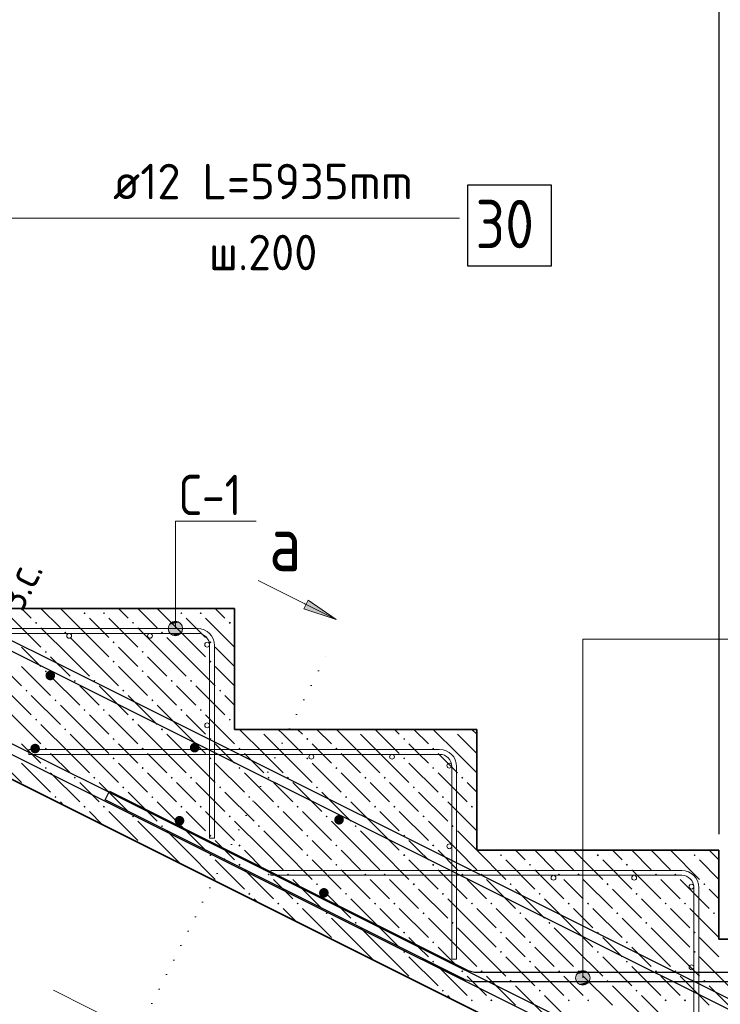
# Model space of a CAD drawing. Header units: millimetres. Extents: x 0 to 21005, y -5 to 14850.
# Tile 20 of 23: x 12452 to 14622, y 9108 to 12160. Entities that reach past the tile are written whole.
import ezdxf

# ---------------------------------------------------------------- set-up
doc = ezdxf.new("R2010")
doc.units = ezdxf.units.MM
doc.linetypes.add('______9', pattern=[50, 0, -50])
doc.layers.add('ЖБ Лестница', color=7, linetype='Continuous', lineweight=25, true_color=0xe0e0ff)
for name, color, linetype, lineweight in [('Обрамление П-обр. равн.', 7, 'Continuous', 25), ('Обрамление проемов стержнями', 7, 'Continuous', 25), ('Общий01', 7, 'Continuous', 13), ('Позиционная метка линия выноска', 7, 'Continuous', 13), ('Размерная линия_ общее', 7, 'Continuous', 13), ('Текст_ общее', 7, 'Continuous', 25), ('Фоновоя арматура Х1', 7, 'Continuous', 25)]:
    doc.layers.add(name, color=color, linetype=linetype, lineweight=lineweight)
doc.styles.add('ISOCPEUR', font='txt')

msp = doc.modelspace()

# ---------------------------------------------------------------- hatches: boundary and pattern name
at = {"layer": 'ЖБ Лестница', "linetype": 'Continuous', "lineweight": 18, "transparency": 33554687}
for points in [[(12649.2, 10320.3), (12652.5, 10323.6), (12655.8, 10320.3), (12652.5, 10317.1)], [(12709.3, 10320.3), (12712.5, 10323.6), (12715.8, 10320.3), (12712.5, 10317.1)], [(12949.2, 10320.3), (12952.5, 10323.6), (12955.8, 10320.3), (12952.5, 10317.1)], [(13009.3, 10320.3), (13012.5, 10323.6), (13015.8, 10320.3), (13012.5, 10317.1)], [(12499.2, 10290.3), (12502.5, 10293.6), (12505.8, 10290.3), (12502.5, 10287.1)], [(12799.2, 10290.3), (12802.5, 10293.6), (12805.8, 10290.3), (12802.5, 10287.1)], [(13099.2, 10290.3), (13102.5, 10293.6), (13105.8, 10290.3), (13102.5, 10287.1)], [(12589.2, 10260.3), (12592.5, 10263.6), (12595.8, 10260.3), (12592.5, 10257.1)], [(12889.2, 10260.3), (12892.5, 10263.6), (12895.8, 10260.3), (12892.5, 10257.1)], [(12739.2, 10230.3), (12742.5, 10233.6), (12745.8, 10230.3), (12742.5, 10227.1)], [(13039.2, 10230.3), (13042.5, 10233.6), (13045.8, 10230.3), (13042.5, 10227.1)], [(12529.3, 10200.3), (12532.5, 10203.6), (12535.8, 10200.3), (12532.5, 10197.1)], [(12829.3, 10200.3), (12832.5, 10203.6), (12835.8, 10200.3), (12832.5, 10197.1)], [(12739.2, 10170.3), (12742.5, 10173.6), (12745.8, 10170.3), (12742.5, 10167.1)], [(13039.2, 10170.3), (13042.5, 10173.6), (13045.8, 10170.3), (13042.5, 10167.1)], [(12529.3, 10140.3), (12532.5, 10143.6), (12535.8, 10140.3), (12532.5, 10137.1)], [(12829.3, 10140.3), (12832.5, 10143.6), (12835.8, 10140.3), (12832.5, 10137.1)], [(12619.3, 10110.3), (12622.5, 10113.6), (12625.8, 10110.3), (12622.5, 10107.1)], [(12679.3, 10110.3), (12682.5, 10113.6), (12685.8, 10110.3), (12682.5, 10107.1)], [(12919.3, 10110.3), (12922.5, 10113.6), (12925.8, 10110.3), (12922.5, 10107.1)], [(12979.3, 10110.3), (12982.5, 10113.6), (12985.8, 10110.3), (12982.5, 10107.1)], [(12469.3, 10080.3), (12472.5, 10083.6), (12475.8, 10080.3), (12472.5, 10077.1)], [(12769.3, 10080.3), (12772.5, 10083.6), (12775.8, 10080.3), (12772.5, 10077.1)], [(13069.3, 10080.3), (13072.5, 10083.6), (13075.8, 10080.3), (13072.5, 10077.1)], [(12559.3, 10050.3), (12562.5, 10053.6), (12565.8, 10050.3), (12562.5, 10047.1)], [(12859.3, 10050.3), (12862.5, 10053.6), (12865.8, 10050.3), (12862.5, 10047.1)], [(12649.2, 10020.3), (12652.5, 10023.6), (12655.8, 10020.3), (12652.5, 10017.1)], [(12709.3, 10020.3), (12712.5, 10023.6), (12715.8, 10020.3), (12712.5, 10017.1)], [(12949.2, 10020.3), (12952.5, 10023.6), (12955.8, 10020.3), (12952.5, 10017.1)], [(13009.3, 10020.3), (13012.5, 10023.6), (13015.8, 10020.3), (13012.5, 10017.1)], [(12499.2, 9990.3), (12502.5, 9993.6), (12505.8, 9990.3), (12502.5, 9987.1)], [(12799.2, 9990.3), (12802.5, 9993.6), (12805.8, 9990.3), (12802.5, 9987.1)], [(13099.2, 9990.3), (13102.5, 9993.6), (13105.8, 9990.3), (13102.5, 9987.1)], [(12589.2, 9960.3), (12592.5, 9963.6), (12595.8, 9960.3), (12592.5, 9957.1)], [(12889.2, 9960.3), (12892.5, 9963.6), (12895.8, 9960.3), (12892.5, 9957.1)], [(13189.2, 9960.3), (13195.8, 9960.3), (13192.5, 9957.1)], [(13489.2, 9960.3), (13495.8, 9960.3), (13492.5, 9957.1)], [(13789.2, 9960.3), (13795.8, 9960.3), (13792.5, 9957.1)], [(12739.2, 9930.3), (12742.5, 9933.6), (12745.8, 9930.3), (12742.5, 9927.1)], [(13039.2, 9930.3), (13042.5, 9933.6), (13045.8, 9930.3), (13042.5, 9927.1)], [(13339.2, 9930.3), (13342.5, 9933.6), (13345.8, 9930.3), (13342.5, 9927.1)], [(13639.2, 9930.3), (13642.5, 9933.6), (13645.8, 9930.3), (13642.5, 9927.1)], [(12529.3, 9900.3), (12532.5, 9903.6), (12535.8, 9900.3), (12532.5, 9897.1)], [(12829.3, 9900.3), (12832.5, 9903.6), (12835.8, 9900.3), (12832.5, 9897.1)], [(13129.3, 9900.3), (13132.5, 9903.6), (13135.8, 9900.3), (13132.5, 9897.1)], [(13429.3, 9900.3), (13432.5, 9903.6), (13435.8, 9900.3), (13432.5, 9897.1)], [(13729.2, 9900.3), (13732.5, 9903.6), (13735.8, 9900.3), (13732.5, 9897.1)], [(12739.2, 9870.3), (12742.5, 9873.6), (12745.8, 9870.3), (12742.5, 9867.1)], [(13039.2, 9870.3), (13042.5, 9873.6), (13045.8, 9870.3), (13042.5, 9867.1)], [(13339.2, 9870.3), (13342.5, 9873.6), (13345.8, 9870.3), (13342.5, 9867.1)], [(13639.2, 9870.3), (13642.5, 9873.6), (13645.8, 9870.3), (13642.5, 9867.1)], [(12529.3, 9840.3), (12532.5, 9843.6), (12535.8, 9840.3), (12532.5, 9837.1)], [(12829.3, 9840.3), (12832.5, 9843.6), (12835.8, 9840.3), (12832.5, 9837.1)], [(13129.3, 9840.3), (13132.5, 9843.6), (13135.8, 9840.3), (13132.5, 9837.1)], [(13429.3, 9840.3), (13432.5, 9843.6), (13435.8, 9840.3), (13432.5, 9837.1)], [(13729.2, 9840.3), (13732.5, 9843.6), (13735.8, 9840.3), (13732.5, 9837.1)], [(12619.3, 9810.3), (12622.5, 9813.6), (12625.8, 9810.3), (12622.5, 9807.1)], [(12679.3, 9810.3), (12682.5, 9813.6), (12685.8, 9810.3), (12682.5, 9807.1)], [(12919.3, 9810.3), (12922.5, 9813.6), (12925.8, 9810.3), (12922.5, 9807.1)], [(12979.3, 9810.3), (12982.5, 9813.6), (12985.8, 9810.3), (12982.5, 9807.1)], [(13219.3, 9810.3), (13222.5, 9813.6), (13225.8, 9810.3), (13222.5, 9807.1)], [(13279.3, 9810.3), (13282.5, 9813.6), (13285.8, 9810.3), (13282.5, 9807.1)], [(13519.3, 9810.3), (13522.5, 9813.6), (13525.8, 9810.3), (13522.5, 9807.1)], [(13579.2, 9810.3), (13582.5, 9813.6), (13585.8, 9810.3), (13582.5, 9807.1)], [(13819.3, 9810.3), (13822.5, 9813.6), (13825.8, 9810.3), (13822.5, 9807.1)], [(12472, 9783.1), (12472.5, 9783.6), (12474, 9782.1)], [(12769.3, 9780.3), (12772.5, 9783.6), (12775.8, 9780.3), (12772.5, 9777.1)], [(13069.3, 9780.3), (13072.5, 9783.6), (13075.8, 9780.3), (13072.5, 9777.1)], [(13369.3, 9780.3), (13372.5, 9783.6), (13375.8, 9780.3), (13372.5, 9777.1)], [(13669.3, 9780.3), (13672.5, 9783.6), (13675.8, 9780.3), (13672.5, 9777.1)], [(12559.3, 9750.3), (12562.5, 9753.6), (12565.8, 9750.3), (12562.5, 9747.1)], [(12859.3, 9750.3), (12862.5, 9753.6), (12865.8, 9750.3), (12862.5, 9747.1)], [(13159.3, 9750.3), (13162.5, 9753.6), (13165.8, 9750.3), (13162.5, 9747.1)], [(13459.3, 9750.3), (13462.5, 9753.6), (13465.8, 9750.3), (13462.5, 9747.1)], [(13759.3, 9750.3), (13762.5, 9753.6), (13765.8, 9750.3), (13762.5, 9747.1)], [(12649.2, 9720.3), (12652.5, 9723.6), (12655.8, 9720.3), (12652.5, 9717.1)], [(12709.3, 9720.3), (12712.5, 9723.6), (12715.8, 9720.3), (12712.5, 9717.1)], [(12949.2, 9720.3), (12952.5, 9723.6), (12955.8, 9720.3), (12952.5, 9717.1)], [(13009.3, 9720.3), (13012.5, 9723.6), (13015.8, 9720.3), (13012.5, 9717.1)], [(13249.2, 9720.3), (13252.5, 9723.6), (13255.8, 9720.3), (13252.5, 9717.1)], [(13309.3, 9720.3), (13312.5, 9723.6), (13315.8, 9720.3), (13312.5, 9717.1)], [(13549.2, 9720.3), (13552.5, 9723.6), (13555.8, 9720.3), (13552.5, 9717.1)], [(13609.3, 9720.3), (13612.5, 9723.6), (13615.8, 9720.3), (13612.5, 9717.1)], [(13849.2, 9720.3), (13852.5, 9723.6), (13855.8, 9720.3), (13852.5, 9717.1)], [(12799.2, 9690.3), (12802.5, 9693.6), (12805.8, 9690.3), (12802.5, 9687.1)], [(13099.2, 9690.3), (13102.5, 9693.6), (13105.8, 9690.3), (13102.5, 9687.1)], [(13399.2, 9690.3), (13402.5, 9693.6), (13405.8, 9690.3), (13402.5, 9687.1)], [(13699.2, 9690.3), (13702.5, 9693.6), (13705.8, 9690.3), (13702.5, 9687.1)], [(12889.2, 9660.3), (12892.5, 9663.6), (12895.8, 9660.3), (12892.5, 9657.1)], [(13189.2, 9660.3), (13192.5, 9663.6), (13195.8, 9660.3), (13192.5, 9657.1)], [(13489.2, 9660.3), (13492.5, 9663.6), (13495.8, 9660.3), (13492.5, 9657.1)], [(13789.2, 9660.3), (13792.5, 9663.6), (13795.8, 9660.3), (13792.5, 9657.1)], [(13039.2, 9630.3), (13042.5, 9633.6), (13045.8, 9630.3), (13042.5, 9627.1)], [(13339.2, 9630.3), (13342.5, 9633.6), (13345.8, 9630.3), (13342.5, 9627.1)], [(13639.2, 9630.3), (13642.5, 9633.6), (13645.8, 9630.3), (13642.5, 9627.1)], [(12832, 9603.1), (12832.5, 9603.6), (12834, 9602.1)], [(13129.3, 9600.3), (13132.5, 9603.6), (13135.8, 9600.3), (13132.5, 9597.1)], [(13429.3, 9600.3), (13432.5, 9603.6), (13435.8, 9600.3), (13432.5, 9597.1)], [(13729.2, 9600.3), (13732.5, 9603.6), (13735.8, 9600.3), (13732.5, 9597.1)], [(13039.2, 9570.3), (13042.5, 9573.6), (13045.8, 9570.3), (13042.5, 9567.1)], [(13339.2, 9570.3), (13342.5, 9573.6), (13345.8, 9570.3), (13342.5, 9567.1)], [(13639.2, 9570.3), (13642.5, 9573.6), (13645.8, 9570.3), (13642.5, 9567.1)], [(13939.2, 9570.3), (13942.5, 9573.6), (13945.8, 9570.3), (13942.5, 9567.1)], [(14239.2, 9570.3), (14242.5, 9573.6), (14245.8, 9570.3), (14242.5, 9567.1)], [(14539.2, 9570.3), (14542.5, 9573.6), (14545.8, 9570.3), (14542.5, 9567.1)], [(13129.3, 9540.3), (13132.5, 9543.6), (13135.8, 9540.3), (13132.5, 9537.1)], [(13429.3, 9540.3), (13432.5, 9543.6), (13435.8, 9540.3), (13432.5, 9537.1)], [(13729.2, 9540.3), (13732.5, 9543.6), (13735.8, 9540.3), (13732.5, 9537.1)], [(14029.2, 9540.3), (14032.5, 9543.6), (14035.8, 9540.3), (14032.5, 9537.1)], [(14329.2, 9540.3), (14332.5, 9543.6), (14335.8, 9540.3), (14332.5, 9537.1)], [(13219.3, 9510.3), (13222.5, 9513.6), (13225.8, 9510.3), (13222.5, 9507.1)], [(13279.3, 9510.3), (13282.5, 9513.6), (13285.8, 9510.3), (13282.5, 9507.1)], [(13519.3, 9510.3), (13522.5, 9513.6), (13525.8, 9510.3), (13522.5, 9507.1)], [(13579.2, 9510.3), (13582.5, 9513.6), (13585.8, 9510.3), (13582.5, 9507.1)], [(13819.3, 9510.3), (13822.5, 9513.6), (13825.8, 9510.3), (13822.5, 9507.1)], [(13879.2, 9510.3), (13882.5, 9513.6), (13885.8, 9510.3), (13882.5, 9507.1)], [(14119.3, 9510.3), (14122.5, 9513.6), (14125.8, 9510.3), (14122.5, 9507.1)], [(14179.2, 9510.3), (14182.5, 9513.6), (14185.8, 9510.3), (14182.5, 9507.1)], [(14419.3, 9510.3), (14422.5, 9513.6), (14425.8, 9510.3), (14422.5, 9507.1)], [(14479.2, 9510.3), (14482.5, 9513.6), (14485.8, 9510.3), (14482.5, 9507.1)], [(13072, 9483.1), (13072.5, 9483.6), (13074, 9482.1)], [(13369.3, 9480.3), (13372.5, 9483.6), (13375.8, 9480.3), (13372.5, 9477.1)], [(13669.3, 9480.3), (13672.5, 9483.6), (13675.8, 9480.3), (13672.5, 9477.1)], [(13969.3, 9480.3), (13972.5, 9483.6), (13975.8, 9480.3), (13972.5, 9477.1)], [(14269.3, 9480.3), (14272.5, 9483.6), (14275.8, 9480.3), (14272.5, 9477.1)], [(14569.3, 9480.3), (14572.5, 9483.6), (14575.8, 9480.3), (14572.5, 9477.1)], [(13159.3, 9450.3), (13162.5, 9453.6), (13165.8, 9450.3), (13162.5, 9447.1)], [(13459.3, 9450.3), (13462.5, 9453.6), (13465.8, 9450.3), (13462.5, 9447.1)], [(13759.3, 9450.3), (13762.5, 9453.6), (13765.8, 9450.3), (13762.5, 9447.1)], [(14059.3, 9450.3), (14062.5, 9453.6), (14065.8, 9450.3), (14062.5, 9447.1)], [(14359.3, 9450.3), (14362.5, 9453.6), (14365.8, 9450.3), (14362.5, 9447.1)], [(13249.2, 9420.3), (13252.5, 9423.6), (13255.8, 9420.3), (13252.5, 9417.1)], [(13309.3, 9420.3), (13312.5, 9423.6), (13315.8, 9420.3), (13312.5, 9417.1)], [(13549.2, 9420.3), (13552.5, 9423.6), (13555.8, 9420.3), (13552.5, 9417.1)], [(13609.3, 9420.3), (13612.5, 9423.6), (13615.8, 9420.3), (13612.5, 9417.1)], [(13849.2, 9420.3), (13852.5, 9423.6), (13855.8, 9420.3), (13852.5, 9417.1)], [(13909.3, 9420.3), (13912.5, 9423.6), (13915.8, 9420.3), (13912.5, 9417.1)], [(14149.2, 9420.3), (14152.5, 9423.6), (14155.8, 9420.3), (14152.5, 9417.1)], [(14209.3, 9420.3), (14212.5, 9423.6), (14215.8, 9420.3), (14212.5, 9417.1)], [(14449.2, 9420.3), (14452.5, 9423.6), (14455.8, 9420.3), (14452.5, 9417.1)], [(14509.3, 9420.3), (14512.5, 9423.6), (14515.8, 9420.3), (14512.5, 9417.1)], [(13399.2, 9390.3), (13402.5, 9393.6), (13405.8, 9390.3), (13402.5, 9387.1)], [(13699.2, 9390.3), (13702.5, 9393.6), (13705.8, 9390.3), (13702.5, 9387.1)], [(13999.2, 9390.3), (14002.5, 9393.6), (14005.8, 9390.3), (14002.5, 9387.1)], [(14299.2, 9390.3), (14302.5, 9393.6), (14305.8, 9390.3), (14302.5, 9387.1)], [(14599.2, 9390.3), (14602.5, 9393.6), (14605.8, 9390.3), (14602.5, 9387.1)], [(13489.2, 9360.3), (13492.5, 9363.6), (13495.8, 9360.3), (13492.5, 9357.1)], [(13789.2, 9360.3), (13792.5, 9363.6), (13795.8, 9360.3), (13792.5, 9357.1)], [(14089.2, 9360.3), (14092.5, 9363.6), (14095.8, 9360.3), (14092.5, 9357.1)], [(14389.2, 9360.3), (14392.5, 9363.6), (14395.8, 9360.3), (14392.5, 9357.1)], [(13639.2, 9330.3), (13642.5, 9333.6), (13645.8, 9330.3), (13642.5, 9327.1)], [(13939.2, 9330.3), (13942.5, 9333.6), (13945.8, 9330.3), (13942.5, 9327.1)], [(14239.2, 9330.3), (14242.5, 9333.6), (14245.8, 9330.3), (14242.5, 9327.1)], [(14539.2, 9330.3), (14542.5, 9333.6), (14545.8, 9330.3), (14542.5, 9327.1)], [(13432, 9303.1), (13432.5, 9303.6), (13434, 9302.1)], [(13729.2, 9300.3), (13732.5, 9303.6), (13735.8, 9300.3), (13732.5, 9297.1)], [(14029.2, 9300.3), (14032.5, 9303.6), (14035.8, 9300.3), (14032.5, 9297.1)], [(14329.2, 9300.3), (14332.5, 9303.6), (14335.8, 9300.3), (14332.5, 9297.1)], [(13639.2, 9270.3), (13642.5, 9273.6), (13645.8, 9270.3), (13642.5, 9267.1)], [(13939.2, 9270.3), (13942.5, 9273.6), (13945.8, 9270.3), (13942.5, 9267.1)], [(14239.2, 9270.3), (14242.5, 9273.6), (14245.8, 9270.3), (14242.5, 9267.1)], [(14539.2, 9270.3), (14542.5, 9273.6), (14545.8, 9270.3), (14542.5, 9267.1)], [(13729.2, 9240.3), (13732.5, 9243.6), (13735.8, 9240.3), (13732.5, 9237.1)], [(14029.2, 9240.3), (14032.5, 9243.6), (14035.8, 9240.3), (14032.5, 9237.1)], [(14329.2, 9240.3), (14332.5, 9243.6), (14335.8, 9240.3), (14332.5, 9237.1)], [(13819.3, 9210.3), (13822.5, 9213.6), (13825.8, 9210.3), (13822.5, 9207.1)], [(13879.2, 9210.3), (13882.5, 9213.6), (13885.8, 9210.3), (13882.5, 9207.1)], [(14119.3, 9210.3), (14122.5, 9213.6), (14125.8, 9210.3), (14122.5, 9207.1)], [(14179.2, 9210.3), (14182.5, 9213.6), (14185.8, 9210.3), (14182.5, 9207.1)], [(14419.3, 9210.3), (14422.5, 9213.6), (14425.8, 9210.3), (14422.5, 9207.1)], [(14479.2, 9210.3), (14482.5, 9213.6), (14485.8, 9210.3), (14482.5, 9207.1)], [(13672, 9183.1), (13672.5, 9183.6), (13674, 9182.1)], [(13969.3, 9180.3), (13972.5, 9183.6), (13975.8, 9180.3), (13972.5, 9177.1)], [(14269.3, 9180.3), (14272.5, 9183.6), (14275.8, 9180.3), (14272.5, 9177.1)], [(14569.3, 9180.3), (14572.5, 9183.6), (14575.8, 9180.3), (14572.5, 9177.1)], [(13759.3, 9150.3), (13762.5, 9153.6), (13765.8, 9150.3), (13762.5, 9147.1)], [(14059.3, 9150.3), (14062.5, 9153.6), (14065.8, 9150.3), (14062.5, 9147.1)], [(14359.3, 9150.3), (14362.5, 9153.6), (14365.8, 9150.3), (14362.5, 9147.1)], [(13849.2, 9120.3), (13852.5, 9123.6), (13855.8, 9120.3), (13852.5, 9117.1)], [(13909.3, 9120.3), (13912.5, 9123.6), (13915.8, 9120.3), (13912.5, 9117.1)], [(14149.2, 9120.3), (14152.5, 9123.6), (14155.8, 9120.3), (14152.5, 9117.1)], [(14209.3, 9120.3), (14212.5, 9123.6), (14215.8, 9120.3), (14212.5, 9117.1)], [(14449.2, 9120.3), (14452.5, 9123.6), (14455.8, 9120.3), (14452.5, 9117.1)], [(14509.3, 9120.3), (14512.5, 9123.6), (14515.8, 9120.3), (14512.5, 9117.1)]]:
    msp.add_hatch(color=7, dxfattribs=at).paths.add_polyline_path(points, flags=16)
at = {"layer": 'Общий01', "linetype": 'Continuous', "lineweight": 13, "transparency": 33554687}
msp.add_hatch(color=7, dxfattribs=at).paths.add_polyline_path([(13345, 10360.9), (13432.2, 10300.6), (13331.6, 10334.1)], flags=16)
at = {"layer": 'Позиционная метка линия выноска', "linetype": 'Continuous', "lineweight": 13, "transparency": 33554687}
for points in [[(12945.1, 10292.2), (12922.6, 10292.2), (12914.5, 10284.1)], [(12945.1, 10292.2), (12914.5, 10284.1), (12953.2, 10284.1)], [(12922.6, 10292.2), (12945.1, 10292.2), (12933.9, 10295.3)], [(12953.2, 10284.1), (12914.5, 10284.1), (12911.3, 10272.8)], [(12953.2, 10284.1), (12911.3, 10272.8), (12956.3, 10272.8)], [(12956.3, 10272.8), (12911.3, 10272.8), (12914.5, 10261.6)], [(12956.3, 10272.8), (12914.5, 10261.6), (12953.2, 10261.6)], [(12953.2, 10261.6), (12914.5, 10261.6), (12922.6, 10253.5)], [(12953.2, 10261.6), (12922.6, 10253.5), (12945.1, 10253.5)], [(12945.1, 10253.5), (12922.6, 10253.5), (12933.9, 10250.3)], [(14215.4, 9201), (14176.7, 9201), (14173.5, 9189.8)], [(14215.4, 9201), (14173.5, 9189.8), (14218.5, 9189.8)], [(14218.5, 9189.8), (14173.5, 9189.8), (14176.7, 9178.5)], [(14207.3, 9209.1), (14184.8, 9209.1), (14176.7, 9201)], [(14207.3, 9209.1), (14176.7, 9201), (14215.4, 9201)], [(14218.5, 9189.8), (14176.7, 9178.5), (14215.4, 9178.5)], [(14184.8, 9209.1), (14207.3, 9209.1), (14196, 9212.3)], [(14215.4, 9178.5), (14176.7, 9178.5), (14184.8, 9170.4)], [(14215.4, 9178.5), (14184.8, 9170.4), (14207.3, 9170.4)], [(14207.3, 9170.4), (14184.8, 9170.4), (14196, 9167.3)]]:
    msp.add_hatch(color=7, dxfattribs=at).paths.add_polyline_path(points)
at = {"layer": 'Фоновоя арматура Х1', "linetype": 'Continuous', "lineweight": 35, "transparency": 33554687}
for points in [[(12561.4, 10127.2), (12560.3, 10132.9), (12557, 10137.8), (12552.1, 10141), (12546.4, 10142.2), (12540.7, 10141), (12535.8, 10137.8), (12532.5, 10132.9), (12531.4, 10127.2), (12532.5, 10121.4), (12535.8, 10116.5), (12540.7, 10113.3), (12546.4, 10112.2), (12552.1, 10113.3), (12557, 10116.5), (12560.3, 10121.4)], [(12514.4, 9900.6), (12513.3, 9906.4), (12510, 9911.2), (12505.2, 9914.5), (12499.4, 9915.6), (12493.7, 9914.5), (12488.8, 9911.2), (12485.6, 9906.4), (12484.4, 9900.6), (12485.6, 9894.9), (12488.8, 9890), (12493.7, 9886.8), (12499.4, 9885.6), (12505.2, 9886.8), (12510, 9890), (12513.3, 9894.9)], [(13008.6, 9903.5), (13007.5, 9909.3), (13004.2, 9914.2), (12999.4, 9917.4), (12993.6, 9918.5), (12987.9, 9917.4), (12983, 9914.2), (12979.8, 9909.3), (12978.6, 9903.5), (12979.8, 9897.8), (12983, 9892.9), (12987.9, 9889.7), (12993.6, 9888.5), (12999.4, 9889.7), (13004.2, 9892.9), (13007.5, 9897.8)], [(12961.7, 9677), (12960.5, 9682.8), (12957.3, 9687.6), (12952.4, 9690.9), (12946.7, 9692), (12940.9, 9690.9), (12936, 9687.6), (12932.8, 9682.8), (12931.7, 9677), (12932.8, 9671.3), (12936, 9666.4), (12940.9, 9663.2), (12946.7, 9662), (12952.4, 9663.2), (12957.3, 9666.4), (12960.5, 9671.3)], [(13455.8, 9679.9), (13454.7, 9685.7), (13451.4, 9690.5), (13446.6, 9693.8), (13440.8, 9694.9), (13435.1, 9693.8), (13430.2, 9690.5), (13427, 9685.7), (13425.8, 9679.9), (13427, 9674.2), (13430.2, 9669.3), (13435.1, 9666.1), (13440.8, 9664.9), (13446.6, 9666.1), (13451.4, 9669.3), (13454.7, 9674.2)], [(13408.9, 9453.4), (13407.7, 9459.2), (13404.5, 9464), (13399.6, 9467.3), (13393.9, 9468.4), (13388.1, 9467.3), (13383.3, 9464), (13380, 9459.2), (13378.9, 9453.4), (13380, 9447.7), (13383.3, 9442.8), (13388.1, 9439.6), (13393.9, 9438.4), (13399.6, 9439.6), (13404.5, 9442.8), (13407.7, 9447.7)]]:
    msp.add_hatch(color=7, dxfattribs=at).paths.add_polyline_path(points)

# ---------------------------------------------------------------- linework, layer by layer
at = {"color": 7, "linetype": 'Continuous', "lineweight": 25, "transparency": 33554687}
for points in [[(7250.1, 12504.2), (14429.2, 8914.7), (14433, 8913), (14436.9, 8911.5), (14440.8, 8910.2), (14444.7, 8909.2), (14448.7, 8908.3), (14452.8, 8907.7), (14456.9, 8907.3), (14461.1, 8907.2), (16938.2, 8907.2), (16938.2, 8877.2)], [(7873.6, 12512.4), (15043.6, 8927.4), (15047.4, 8925.7), (15051.3, 8924.2), (15055.2, 8922.9), (15059.1, 8921.9), (15063.1, 8921.1), (15067.2, 8920.5), (15071.3, 8920.1), (15075.5, 8919.9), (16307.6, 8919.9), (16307.6, 8889.9), (15074.9, 8889.9), (15069.3, 8890.1), (15063.5, 8890.7), (15057.9, 8891.5), (15052.2, 8892.7), (15046.7, 8894.2), (15041.2, 8895.9), (15035.9, 8898), (15030.7, 8900.3), (7860.7, 12485.3)], [(16938.2, 8877.2), (14460.5, 8877.2), (14454.9, 8877.4), (14449.1, 8877.9), (14443.4, 8878.8), (14437.8, 8880), (14432.3, 8881.4), (14426.8, 8883.2), (14421.4, 8885.3), (14416.3, 8887.6), (7237.2, 12477.1)], [(13838.6, 11396.6), (14098.6, 11396.6), (14098.6, 11646.6), (13838.6, 11646.6), (13838.6, 11396.6)]]:
    msp.add_lwpolyline(points, dxfattribs=at)
at = {"layer": 'ЖБ Лестница', "color": 7, "linetype": 'Continuous', "lineweight": 35, "transparency": 33554687}
for p, q in [((7867.5, 12085.3), (14417.5, 8810.3)), ((13117.5, 10335.3), (12367.5, 10335.3)), ((13117.5, 9960.3), (13117.5, 10335.3)), ((13867.5, 9960.3), (13117.5, 9960.3)), ((13867.5, 9585.3), (13867.5, 9960.3)), ((14617.5, 9585.3), (13867.5, 9585.3)), ((14617.5, 9310.3), (14617.5, 9585.3)), ((18992.9, 9310.3), (14617.5, 9310.3))]:
    msp.add_line(p, q, dxfattribs=at)
at = {"layer": 'ЖБ Лестница', "color": 9, "linetype": 'Continuous', "lineweight": 18, "true_color": 0xc7c7c7, "transparency": 33554687}
for p, q in [((12457.5, 10335.3), (12487.5, 10305.3)), ((12517.5, 10335.3), (12577.5, 10275.3)), ((12667.5, 10245.3), (12577.5, 10335.3)), ((12637.5, 10335.3), (12637.5, 10335.3)), ((12697.5, 10335.3), (12697.5, 10335.3)), ((12757.5, 10335.3), (12787.5, 10305.3)), ((12817.5, 10335.3), (12877.5, 10275.3)), ((12967.5, 10245.3), (12877.5, 10335.3)), ((12937.5, 10335.3), (12937.5, 10335.3)), ((12997.5, 10335.3), (12997.5, 10335.3)), ((13057.5, 10335.3), (13087.5, 10305.3)), ((13117.5, 10335.3), (13117.5, 10335.3)), ((12427.5, 10305.3), (12517.5, 10215.3)), ((12667.5, 10305.3), (12727.5, 10245.3)), ((12727.5, 10305.3), (12817.5, 10215.3)), ((12967.5, 10305.3), (13027.5, 10245.3)), ((13027.5, 10305.3), (13117.5, 10215.3)), ((12607.5, 10185.3), (12517.5, 10275.3)), ((12907.5, 10185.3), (12817.5, 10275.3)), ((13117.5, 10275.3), (13117.5, 10275.3)), ((12607.5, 10245.3), (12667.5, 10185.3)), ((12667.5, 10245.3), (12727.5, 10185.3)), ((12907.5, 10245.3), (12967.5, 10185.3)), ((12967.5, 10245.3), (13027.5, 10185.3)), ((12487.5, 10185.3), (12457.5, 10215.3)), ((12787.5, 10185.3), (12757.5, 10215.3)), ((13087.5, 10185.3), (13057.5, 10215.3)), ((12367.5, 10185.3), (12457.5, 10095.3)), ((12517.5, 10155.3), (12487.5, 10185.3)), ((12547.5, 10185.3), (12607.5, 10125.3)), ((12607.5, 10185.3), (12667.5, 10125.3)), ((12667.5, 10185.3), (12757.5, 10095.3)), ((12817.5, 10155.3), (12787.5, 10185.3)), ((12847.5, 10185.3), (12907.5, 10125.3)), ((12907.5, 10185.3), (12967.5, 10125.3)), ((12967.5, 10185.3), (13057.5, 10095.3)), ((13117.5, 10155.3), (13087.5, 10185.3)), ((12457.5, 10155.3), (12547.5, 10065.3)), ((12757.5, 10155.3), (12847.5, 10065.3)), ((13057.5, 10155.3), (13117.5, 10095.3)), ((12547.5, 10125.3), (12637.5, 10035.3)), ((12847.5, 10125.3), (12937.5, 10035.3)), ((12397.5, 10095.3), (12487.5, 10005.3)), ((12667.5, 10065.3), (12637.5, 10095.3)), ((12697.5, 10095.3), (12787.5, 10005.3)), ((12967.5, 10065.3), (12937.5, 10095.3)), ((12997.5, 10095.3), (13087.5, 10005.3)), ((12487.5, 10065.3), (12577.5, 9975.3)), ((12697.5, 10035.3), (12667.5, 10065.3)), ((12787.5, 10065.3), (12877.5, 9975.3)), ((12997.5, 10035.3), (12967.5, 10065.3)), ((13087.5, 10065.3), (13117.5, 10035.3)), ((12667.5, 9945.3), (12577.5, 10035.3)), ((12967.5, 9945.3), (12877.5, 10035.3)), ((12427.5, 10005.3), (12517.5, 9915.3)), ((12667.5, 10005.3), (12727.5, 9945.3)), ((12727.5, 10005.3), (12817.5, 9915.3)), ((12967.5, 10005.3), (13027.5, 9945.3)), ((13027.5, 10005.3), (13117.5, 9915.3)), ((12607.5, 9885.3), (12517.5, 9975.3)), ((12907.5, 9885.3), (12817.5, 9975.3)), ((13117.5, 9975.3), (13117.5, 9975.3)), ((13207.5, 9885.3), (13132.5, 9960.3)), ((13267.5, 9945.3), (13252.5, 9960.3)), ((13312.5, 9960.3), (13327.5, 9945.3)), ((13372.5, 9960.3), (13417.5, 9915.3)), ((13507.5, 9885.3), (13432.5, 9960.3)), ((13567.5, 9945.3), (13552.5, 9960.3)), ((13612.5, 9960.3), (13627.5, 9945.3)), ((13672.5, 9960.3), (13717.5, 9915.3)), ((13807.5, 9885.3), (13732.5, 9960.3)), ((13867.5, 9945.3), (13852.5, 9960.3)), ((12607.5, 9945.3), (12667.5, 9885.3)), ((12667.5, 9945.3), (12727.5, 9885.3)), ((12907.5, 9945.3), (12967.5, 9885.3)), ((12967.5, 9945.3), (13027.5, 9885.3)), ((13207.5, 9945.3), (13267.5, 9885.3)), ((13267.5, 9945.3), (13327.5, 9885.3)), ((13507.5, 9945.3), (13567.5, 9885.3)), ((13567.5, 9945.3), (13627.5, 9885.3)), ((13807.5, 9945.3), (13867.5, 9885.3)), ((13867.5, 9945.3), (13867.5, 9945.3)), ((12487.5, 9885.3), (12457.5, 9915.3)), ((12787.5, 9885.3), (12757.5, 9915.3)), ((13087.5, 9885.3), (13057.5, 9915.3)), ((13387.5, 9885.3), (13357.5, 9915.3)), ((13687.5, 9885.3), (13657.5, 9915.3)), ((12367.5, 9885.3), (12457.5, 9795.3)), ((12517.5, 9855.3), (12487.5, 9885.3)), ((12547.5, 9885.3), (12607.5, 9825.3)), ((12607.5, 9885.3), (12667.5, 9825.3)), ((12667.5, 9885.3), (12757.5, 9795.3)), ((12817.5, 9855.3), (12787.5, 9885.3)), ((12847.5, 9885.3), (12907.5, 9825.3)), ((12907.5, 9885.3), (12967.5, 9825.3)), ((12967.5, 9885.3), (13057.5, 9795.3)), ((13117.5, 9855.3), (13087.5, 9885.3)), ((13147.5, 9885.3), (13207.5, 9825.3)), ((13207.5, 9885.3), (13267.5, 9825.3)), ((13267.5, 9885.3), (13357.5, 9795.3)), ((13417.5, 9855.3), (13387.5, 9885.3)), ((13447.5, 9885.3), (13507.5, 9825.3)), ((13507.5, 9885.3), (13567.5, 9825.3)), ((13567.5, 9885.3), (13657.5, 9795.3)), ((13717.5, 9855.3), (13687.5, 9885.3)), ((13747.5, 9885.3), (13807.5, 9825.3)), ((13807.5, 9885.3), (13867.5, 9825.3)), ((13867.5, 9885.3), (13867.5, 9885.3)), ((12457.5, 9855.3), (12547.5, 9765.3)), ((12757.5, 9855.3), (12847.5, 9765.3)), ((13057.5, 9855.3), (13147.5, 9765.3)), ((13357.5, 9855.3), (13447.5, 9765.3)), ((13657.5, 9855.3), (13747.5, 9765.3)), ((12547.5, 9825.3), (12637.5, 9735.3)), ((12847.5, 9825.3), (12937.5, 9735.3)), ((13147.5, 9825.3), (13237.5, 9735.3)), ((13447.5, 9825.3), (13537.5, 9735.3)), ((13747.5, 9825.3), (13837.5, 9735.3)), ((12667.5, 9765.3), (12637.5, 9795.3)), ((12697.5, 9795.3), (12787.5, 9705.3)), ((12967.5, 9765.3), (12937.5, 9795.3)), ((12997.5, 9795.3), (13087.5, 9705.3)), ((13267.5, 9765.3), (13237.5, 9795.3)), ((13297.5, 9795.3), (13387.5, 9705.3)), ((13567.5, 9765.3), (13537.5, 9795.3)), ((13597.5, 9795.3), (13687.5, 9705.3)), ((13867.5, 9765.3), (13837.5, 9795.3)), ((12697.5, 9735.3), (12667.5, 9765.3)), ((12787.5, 9765.3), (12877.5, 9675.3)), ((12997.5, 9735.3), (12967.5, 9765.3)), ((13087.5, 9765.3), (13177.5, 9675.3)), ((13297.5, 9735.3), (13267.5, 9765.3)), ((13387.5, 9765.3), (13477.5, 9675.3)), ((13597.5, 9735.3), (13567.5, 9765.3)), ((13687.5, 9765.3), (13777.5, 9675.3)), ((13867.5, 9765.3), (13867.5, 9765.3)), ((12587.5, 9725.3), (12577.5, 9735.3)), ((12967.5, 9645.3), (12877.5, 9735.3)), ((13267.5, 9645.3), (13177.5, 9735.3)), ((13567.5, 9645.3), (13477.5, 9735.3)), ((13867.5, 9645.3), (13777.5, 9735.3)), ((12667.5, 9705.3), (12707.5, 9665.3)), ((12727.5, 9705.3), (12817.5, 9615.3)), ((12907.5, 9585.3), (12817.5, 9675.3)), ((12967.5, 9705.3), (13027.5, 9645.3)), ((13027.5, 9705.3), (13117.5, 9615.3)), ((13207.5, 9585.3), (13117.5, 9675.3)), ((13267.5, 9705.3), (13327.5, 9645.3)), ((13327.5, 9705.3), (13417.5, 9615.3)), ((13507.5, 9585.3), (13417.5, 9675.3)), ((13567.5, 9705.3), (13627.5, 9645.3)), ((13627.5, 9705.3), (13717.5, 9615.3)), ((13807.5, 9585.3), (13717.5, 9675.3)), ((13867.5, 9705.3), (13867.5, 9705.3)), ((12907.5, 9645.3), (12967.5, 9585.3)), ((12967.5, 9645.3), (13027.5, 9585.3)), ((13207.5, 9645.3), (13267.5, 9585.3)), ((13267.5, 9645.3), (13327.5, 9585.3)), ((13507.5, 9645.3), (13567.5, 9585.3)), ((13567.5, 9645.3), (13627.5, 9585.3)), ((13867.5, 9645.3), (13867.5, 9645.3)), ((13087.5, 9585.3), (13057.5, 9615.3)), ((13387.5, 9585.3), (13357.5, 9615.3)), ((13687.5, 9585.3), (13657.5, 9615.3)), ((12907.5, 9585.3), (12947.5, 9545.3)), ((12967.5, 9585.3), (13057.5, 9495.3)), ((13117.5, 9555.3), (13087.5, 9585.3)), ((13147.5, 9585.3), (13207.5, 9525.3)), ((13207.5, 9585.3), (13267.5, 9525.3)), ((13267.5, 9585.3), (13357.5, 9495.3)), ((13417.5, 9555.3), (13387.5, 9585.3)), ((13447.5, 9585.3), (13507.5, 9525.3)), ((13507.5, 9585.3), (13567.5, 9525.3)), ((13567.5, 9585.3), (13657.5, 9495.3)), ((13717.5, 9555.3), (13687.5, 9585.3)), ((13747.5, 9585.3), (13807.5, 9525.3)), ((13807.5, 9585.3), (13867.5, 9525.3)), ((13927.5, 9585.3), (13927.5, 9585.3)), ((13987.5, 9585.3), (13987.5, 9585.3)), ((14017.5, 9555.3), (13987.5, 9585.3)), ((14047.5, 9585.3), (14107.5, 9525.3)), ((14107.5, 9585.3), (14107.5, 9585.3)), ((14107.5, 9585.3), (14167.5, 9525.3)), ((14167.5, 9585.3), (14257.5, 9495.3)), ((14167.5, 9585.3), (14167.5, 9585.3)), ((14317.5, 9555.3), (14287.5, 9585.3)), ((14347.5, 9585.3), (14407.5, 9525.3)), ((14407.5, 9585.3), (14467.5, 9525.3)), ((14467.5, 9585.3), (14557.5, 9495.3)), ((14617.5, 9555.3), (14587.5, 9585.3)), ((13057.5, 9555.3), (13147.5, 9465.3)), ((13357.5, 9555.3), (13447.5, 9465.3)), ((13657.5, 9555.3), (13747.5, 9465.3)), ((13957.5, 9555.3), (14047.5, 9465.3)), ((14257.5, 9555.3), (14347.5, 9465.3)), ((14557.5, 9555.3), (14617.5, 9495.3)), ((13147.5, 9525.3), (13237.5, 9435.3)), ((13447.5, 9525.3), (13537.5, 9435.3)), ((13747.5, 9525.3), (13837.5, 9435.3)), ((14047.5, 9525.3), (14137.5, 9435.3)), ((14347.5, 9525.3), (14437.5, 9435.3)), ((13267.5, 9465.3), (13237.5, 9495.3)), ((13297.5, 9495.3), (13387.5, 9405.3)), ((13567.5, 9465.3), (13537.5, 9495.3)), ((13597.5, 9495.3), (13687.5, 9405.3)), ((13867.5, 9465.3), (13837.5, 9495.3)), ((13897.5, 9495.3), (13987.5, 9405.3)), ((14167.5, 9465.3), (14137.5, 9495.3)), ((14197.5, 9495.3), (14287.5, 9405.3)), ((14467.5, 9465.3), (14437.5, 9495.3)), ((14497.5, 9495.3), (14587.5, 9405.3)), ((13297.5, 9435.3), (13267.5, 9465.3)), ((13387.5, 9465.3), (13477.5, 9375.3)), ((13597.5, 9435.3), (13567.5, 9465.3)), ((13687.5, 9465.3), (13777.5, 9375.3)), ((13897.5, 9435.3), (13867.5, 9465.3)), ((13987.5, 9465.3), (14077.5, 9375.3)), ((14197.5, 9435.3), (14167.5, 9465.3)), ((14287.5, 9465.3), (14377.5, 9375.3)), ((14497.5, 9435.3), (14467.5, 9465.3)), ((14587.5, 9465.3), (14617.5, 9435.3)), ((13187.5, 9425.3), (13177.5, 9435.3)), ((13567.5, 9345.3), (13477.5, 9435.3)), ((13867.5, 9345.3), (13777.5, 9435.3)), ((14167.5, 9345.3), (14077.5, 9435.3)), ((14467.5, 9345.3), (14377.5, 9435.3)), ((13267.5, 9405.3), (13307.5, 9365.3)), ((13327.5, 9405.3), (13417.5, 9315.3)), ((13567.5, 9405.3), (13627.5, 9345.3)), ((13627.5, 9405.3), (13717.5, 9315.3)), ((13867.5, 9405.3), (13927.5, 9345.3)), ((13927.5, 9405.3), (14017.5, 9315.3)), ((14167.5, 9405.3), (14227.5, 9345.3)), ((14227.5, 9405.3), (14317.5, 9315.3)), ((14467.5, 9405.3), (14527.5, 9345.3)), ((14527.5, 9405.3), (14617.5, 9315.3)), ((13507.5, 9285.3), (13417.5, 9375.3)), ((13807.5, 9285.3), (13717.5, 9375.3)), ((14107.5, 9285.3), (14017.5, 9375.3)), ((14407.5, 9285.3), (14317.5, 9375.3)), ((14617.5, 9375.3), (14617.5, 9375.3)), ((13507.5, 9345.3), (13567.5, 9285.3)), ((13567.5, 9345.3), (13627.5, 9285.3)), ((13807.5, 9345.3), (13867.5, 9285.3)), ((13867.5, 9345.3), (13927.5, 9285.3)), ((14107.5, 9345.3), (14167.5, 9285.3)), ((14167.5, 9345.3), (14227.5, 9285.3)), ((14407.5, 9345.3), (14467.5, 9285.3)), ((14467.5, 9345.3), (14527.5, 9285.3)), ((13687.5, 9285.3), (13657.5, 9315.3)), ((13987.5, 9285.3), (13957.5, 9315.3)), ((14287.5, 9285.3), (14257.5, 9315.3)), ((14587.5, 9285.3), (14557.5, 9315.3)), ((13507.5, 9285.3), (13547.5, 9245.3)), ((13567.5, 9285.3), (13657.5, 9195.3)), ((13717.5, 9255.3), (13687.5, 9285.3)), ((13747.5, 9285.3), (13807.5, 9225.3)), ((13807.5, 9285.3), (13867.5, 9225.3)), ((13867.5, 9285.3), (13957.5, 9195.3)), ((14017.5, 9255.3), (13987.5, 9285.3)), ((14047.5, 9285.3), (14107.5, 9225.3)), ((14107.5, 9285.3), (14167.5, 9225.3)), ((14167.5, 9285.3), (14257.5, 9195.3)), ((14317.5, 9255.3), (14287.5, 9285.3)), ((14347.5, 9285.3), (14407.5, 9225.3)), ((14407.5, 9285.3), (14467.5, 9225.3)), ((14467.5, 9285.3), (14557.5, 9195.3)), ((14617.5, 9255.3), (14587.5, 9285.3)), ((13657.5, 9255.3), (13747.5, 9165.3)), ((13957.5, 9255.3), (14047.5, 9165.3)), ((14257.5, 9255.3), (14347.5, 9165.3)), ((14557.5, 9255.3), (14647.5, 9165.3)), ((13747.5, 9225.3), (13837.5, 9135.3)), ((14047.5, 9225.3), (14137.5, 9135.3)), ((14347.5, 9225.3), (14437.5, 9135.3)), ((13867.5, 9165.3), (13837.5, 9195.3)), ((13897.5, 9195.3), (13987.5, 9105.3)), ((14167.5, 9165.3), (14137.5, 9195.3)), ((14197.5, 9195.3), (14287.5, 9105.3)), ((14467.5, 9165.3), (14437.5, 9195.3)), ((14497.5, 9195.3), (14587.5, 9105.3)), ((13897.5, 9135.3), (13867.5, 9165.3)), ((13987.5, 9165.3), (14077.5, 9075.3)), ((14197.5, 9135.3), (14167.5, 9165.3)), ((14287.5, 9165.3), (14377.5, 9075.3)), ((14497.5, 9135.3), (14467.5, 9165.3)), ((14587.5, 9165.3), (14677.5, 9075.3)), ((13787.5, 9125.3), (13777.5, 9135.3)), ((14167.5, 9045.3), (14077.5, 9135.3)), ((14467.5, 9045.3), (14377.5, 9135.3))]:
    msp.add_line(p, q, dxfattribs=at)
for points in [[(13807.5, 9645.3), (13867.5, 9585.3), (13867.5, 9585.3)], [(13867.5, 9585.3), (13867.5, 9585.3), (13957.5, 9495.3)]]:
    msp.add_lwpolyline(points, dxfattribs=at)
at = {"layer": 'Обрамление П-обр. равн.', "color": 38, "linetype": 'Continuous', "lineweight": 25, "true_color": 0x5f1e0f, "transparency": 33554687}
msp.add_lwpolyline([(16348.2, 9177.2), (13868, 9177.2), (13862.3, 9177.4), (13856.6, 9178), (13850.9, 9178.8), (13845.3, 9180), (13839.8, 9181.5), (13834.3, 9183.2), (13828.9, 9185.3), (13823.8, 9187.6), (12715.9, 9741.5), (12729.4, 9768.4), (13836.6, 9214.7), (13840.5, 9213), (13844.3, 9211.5), (13848.2, 9210.2), (13852.2, 9209.2), (13856.2, 9208.4), (13860.3, 9207.8), (13864.4, 9207.4), (13868.6, 9207.2), (16348.2, 9207.2), (16348.2, 9177.2)], dxfattribs=at)
at = {"layer": 'Обрамление проемов стержнями', "color": 7, "linetype": 'Continuous', "lineweight": 13, "transparency": 33554687}
for p, q in [((13002.5, 10272.8), (11730, 10272.8)), ((13002.5, 10257.8), (11730, 10257.8)), ((13040, 10220.3), (13040, 9622.8)), ((13055, 10220.3), (13055, 9622.8)), ((12480, 9882.8), (12480, 9897.8)), ((13752.5, 9897.8), (12480, 9897.8)), ((13752.5, 9882.8), (12480, 9882.8)), ((13790, 9845.3), (13790, 9247.8)), ((13805, 9845.3), (13805, 9247.8)), ((13040, 9622.8), (13055, 9622.8)), ((13230, 9507.8), (13230, 9522.8)), ((14502.5, 9522.8), (13230, 9522.8)), ((14502.5, 9507.8), (13230, 9507.8)), ((14540, 9470.3), (14540, 8935.3)), ((14555, 9470.3), (14555, 8935.3)), ((13790, 9247.8), (13805, 9247.8))]:
    msp.add_line(p, q, dxfattribs=at)
at = {"layer": 'Обрамление проемов стержнями', "color": 7, "linetype": 'Continuous', "lineweight": 18, "transparency": 33554687}
for centre in [(12605, 10250.3), (12855, 10250.3), (13032.5, 10222.8), (13032.5, 9972.8), (13355, 9875.3), (13605, 9875.3), (13782.5, 9847.8), (13782.5, 9597.8), (14105, 9500.3), (14355, 9500.3), (14532.5, 9472.8), (14532.5, 9222.8)]:
    msp.add_circle(centre, 7.5, dxfattribs=at)
at = {"layer": 'Обрамление проемов стержнями', "color": 7, "linetype": 'Continuous', "lineweight": 13, "transparency": 33554687}
for centre, radius in [((13002.5, 10220.3), 52.5), ((13002.5, 10220.3), 37.5), ((13752.5, 9845.3), 52.5), ((13752.5, 9845.3), 37.5), ((14502.5, 9470.3), 52.5), ((14502.5, 9470.3), 37.5)]:
    msp.add_arc(centre, radius, 0, 90, dxfattribs=at)
at = {"layer": 'Общий01', "color": 7, "linetype": 'Continuous', "lineweight": 13, "transparency": 33554687}
for p, q in [((13432.2, 10300.6), (13190.7, 10421.3)), ((13331.6, 10334.1), (13345, 10360.9)), ((13338.3, 10347.5), (13331.6, 10350.9)), ((13345, 10360.9), (13432.2, 10300.6)), ((13432.2, 10300.6), (13331.6, 10334.1)), ((13432.2, 10300.6), (13432.2, 10300.6)), ((13432.2, 10300.6), (13432.2, 10300.6)), ((13432.2, 10300.6), (13432.2, 10300.6)), ((12797.4, 9030.9), (12555.9, 9151.6))]:
    msp.add_line(p, q, dxfattribs=at)
at = {"layer": 'Общий01', "color": 7, "linetype": '______9', "lineweight": 13, "transparency": 33554687}
msp.add_line((12861.4, 9110.6), (13417.2, 10222.2), dxfattribs=at)
at = {"layer": 'Позиционная метка линия выноска', "color": 7, "linetype": 'Continuous', "lineweight": 13, "transparency": 33554687}
for p, q in [((12933.9, 10295.3), (12933.9, 10295.3)), ((12911.3, 10272.8), (12911.3, 10272.8)), ((12956.3, 10272.8), (12956.3, 10272.8)), ((12933.9, 10250.3), (12933.9, 10250.3)), ((14173.5, 9189.8), (14173.5, 9189.8)), ((14196, 9212.3), (14196, 9212.3)), ((14218.5, 9189.8), (14218.5, 9189.8)), ((14196, 9167.3), (14196, 9167.3))]:
    msp.add_line(p, q, dxfattribs=at)
for points in [[(13813.7, 11544.8), (11913.7, 11544.8), (11913.7, 10494.8)], [(13183.9, 10605.5), (12933.9, 10605.5), (12933.9, 10272.8)], [(16096, 10239.8), (14196, 10239.8), (14196, 9189.8)]]:
    msp.add_lwpolyline(points, dxfattribs=at)
for centre in [(12933.9, 10272.8), (14196, 9189.8)]:
    msp.add_circle(centre, 22.5, dxfattribs=at)
at = {"layer": 'Размерная линия_ общее', "color": 253, "linetype": 'Continuous', "lineweight": -3, "true_color": 0xa0a0a0, "transparency": 33554687}
msp.add_line((14617.5, 13633), (14617.5, 9635.3), dxfattribs=at)

# ---------------------------------------------------------------- texts
at = {"color": 7, "linetype": 'Continuous', "lineweight": 13, "transparency": 33554687, "attachment_point": 7, "style": 'ISOCPEUR'}
for s, insert, char_height, width in [('\\W0.96;ø12 L=5935mm ', (12740.7, 11603.4), 110, 1075.258), ('\\W0.87;30', (13863.6, 11451.6), 150, 275.406), ('\\W0.95;ш.200 ', (13037.7, 11383.4), 110, 481.068)]:
    msp.add_mtext(s, dxfattribs=dict(at, insert=insert, char_height=char_height, width=width))
at = {"layer": 'Общий01', "color": 7, "linetype": 'Continuous', "lineweight": 35, "transparency": 33554687, "insert": (13224.9, 10450.5), "char_height": 175, "width": 209.898, "attachment_point": 7, "style": 'ISOCPEUR'}
msp.add_mtext('\\W0.80;а', dxfattribs=at)
at = {"layer": 'Размерная линия_ общее', "color": 7, "linetype": 'Continuous', "lineweight": 18, "transparency": 33554687, "insert": (12459.8, 10321.4), "char_height": 100, "width": 229.97, "attachment_point": 7, "rotation": 63.4349, "style": 'ISOCPEUR'}
msp.add_mtext('\\W0.90;з.с.', dxfattribs=at)
at = {"layer": 'Текст_ общее', "color": 7, "linetype": 'Continuous', "lineweight": 25, "transparency": 33554687, "insert": (12946.3, 10624.3), "char_height": 125, "width": 288.96, "attachment_point": 7, "style": 'ISOCPEUR'}
msp.add_mtext('\\W0.83;С-1', dxfattribs=at)

doc.saveas('drawing.dxf')
